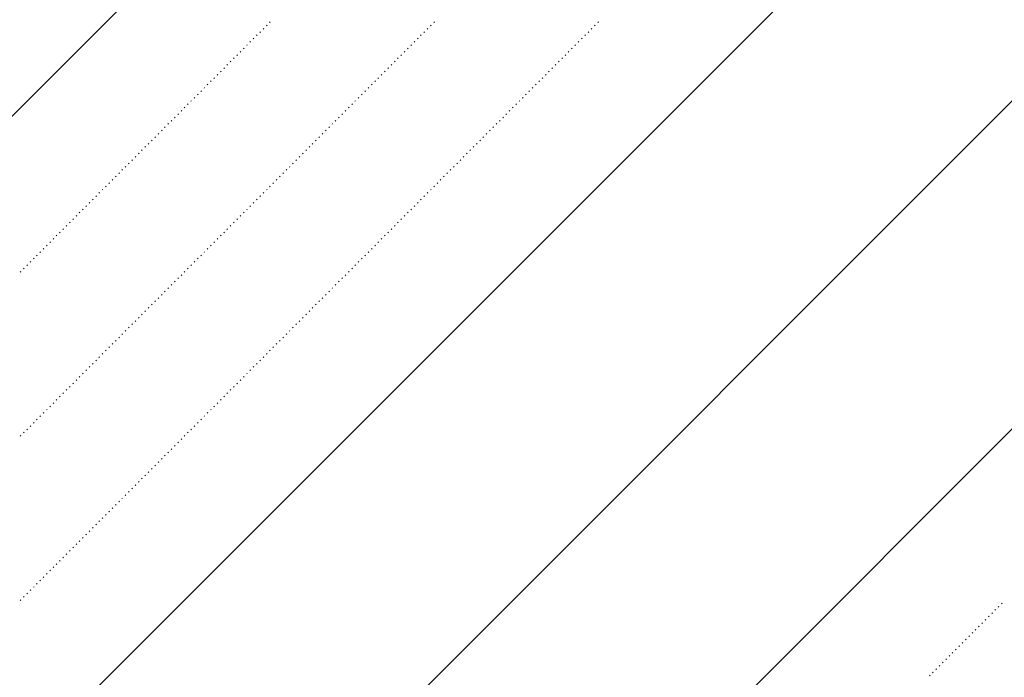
# Model space of a CAD drawing. Header units: millimetres. Extents: x 0 to 1260, y 0 to 297.
# Tile 19 of 104: x 56.37 to 61.67, y 130.93 to 134.47. Entities that reach past the tile are written whole.
import ezdxf

# ---------------------------------------------------------------- set-up
doc = ezdxf.new("R2010")
doc.units = ezdxf.units.MM
doc.linetypes.add('K5LT32802', pattern=[0])
doc.linetypes.add('K5LT32806', pattern=[0])
doc.layers.add('Системный слой', color=7, linetype='Continuous')

# ---------------------------------------------------------------- blocks, each defined once
blk = doc.blocks.new('U86')
at = {"layer": 'Системный слой', "color": 7, "linetype": 'K5LT32802', "lineweight": 9}
for p, q in [((43.8917, 116.2093), (63.4382, 135.7558)), ((43.8943, 117.9797), (61.6705, 135.7558)), ((43.8996, 121.5205), (58.1349, 135.7558)), ((43.889, 114.4389), (63.9161, 134.466))]:
    blk.add_line(p, q, dxfattribs=at)
at = {"layer": 'Системный слой', "color": 7, "linetype": 'K5LT32806', "lineweight": 18}
for p, q in [((57.6987, 134.4357), (57.7022, 134.4392)), ((57.7163, 134.4533), (57.7199, 134.4569)), ((58.5825, 134.4357), (58.5861, 134.4392)), ((58.6002, 134.4533), (58.6038, 134.4569)), ((59.4664, 134.4357), (59.47, 134.4392)), ((59.4841, 134.4533), (59.4876, 134.4569)), ((57.6456, 134.3826), (57.6492, 134.3862)), ((57.6633, 134.4003), (57.6668, 134.4039)), ((57.681, 134.418), (57.6845, 134.4215)), ((58.5295, 134.3826), (58.533, 134.3862)), ((58.5472, 134.4003), (58.5507, 134.4039)), ((58.5649, 134.418), (58.5684, 134.4215)), ((59.4134, 134.3826), (59.4169, 134.3862)), ((59.4311, 134.4003), (59.4346, 134.4039)), ((59.4487, 134.418), (59.4523, 134.4215)), ((57.5926, 134.3296), (57.5961, 134.3331)), ((57.6103, 134.3473), (57.6138, 134.3508)), ((57.6279, 134.365), (57.6315, 134.3685)), ((58.4765, 134.3296), (58.48, 134.3331)), ((58.4941, 134.3473), (58.4977, 134.3508)), ((58.5118, 134.365), (58.5154, 134.3685)), ((59.3604, 134.3296), (59.3639, 134.3331)), ((59.378, 134.3473), (59.3816, 134.3508)), ((59.3957, 134.365), (59.3992, 134.3685)), ((57.5396, 134.2766), (57.5431, 134.2801)), ((57.5572, 134.2943), (57.5608, 134.2978)), ((57.5749, 134.3119), (57.5784, 134.3155)), ((58.4234, 134.2766), (58.427, 134.2801)), ((58.4411, 134.2943), (58.4447, 134.2978)), ((58.4588, 134.3119), (58.4623, 134.3155)), ((59.3073, 134.2766), (59.3109, 134.2801)), ((59.325, 134.2943), (59.3285, 134.2978)), ((59.3427, 134.3119), (59.3462, 134.3155)), ((57.4865, 134.2235), (57.4901, 134.2271)), ((57.5042, 134.2412), (57.5077, 134.2448)), ((57.5219, 134.2589), (57.5254, 134.2624)), ((58.3704, 134.2235), (58.3739, 134.2271)), ((58.3881, 134.2412), (58.3916, 134.2448)), ((58.4058, 134.2589), (58.4093, 134.2624)), ((59.2543, 134.2235), (59.2578, 134.2271)), ((59.272, 134.2412), (59.2755, 134.2448)), ((59.2896, 134.2589), (59.2932, 134.2624)), ((57.4335, 134.1705), (57.437, 134.174)), ((57.4512, 134.1882), (57.4547, 134.1917)), ((57.4688, 134.2059), (57.4724, 134.2094)), ((58.3174, 134.1705), (58.3209, 134.174)), ((58.3351, 134.1882), (58.3386, 134.1917)), ((58.3527, 134.2059), (58.3563, 134.2094)), ((59.2013, 134.1705), (59.2048, 134.174)), ((59.2189, 134.1882), (59.2225, 134.1917)), ((59.2366, 134.2059), (59.2401, 134.2094)), ((57.3805, 134.1175), (57.384, 134.121)), ((57.3981, 134.1352), (57.4017, 134.1387)), ((57.4158, 134.1528), (57.4193, 134.1564)), ((58.2643, 134.1175), (58.2679, 134.121)), ((58.282, 134.1352), (58.2856, 134.1387)), ((58.2997, 134.1528), (58.3032, 134.1564)), ((59.1482, 134.1175), (59.1518, 134.121)), ((59.1659, 134.1352), (59.1694, 134.1387)), ((59.1836, 134.1528), (59.1871, 134.1564)), ((57.3274, 134.0644), (57.331, 134.068)), ((57.3451, 134.0821), (57.3486, 134.0857)), ((57.3628, 134.0998), (57.3663, 134.1033)), ((58.2113, 134.0644), (58.2148, 134.068)), ((58.229, 134.0821), (58.2325, 134.0857)), ((58.2467, 134.0998), (58.2502, 134.1033)), ((59.0952, 134.0644), (59.0987, 134.068)), ((59.1129, 134.0821), (59.1164, 134.0857)), ((59.1305, 134.0998), (59.1341, 134.1033)), ((57.2744, 134.0114), (57.2779, 134.0149)), ((57.2921, 134.0291), (57.2956, 134.0326)), ((57.3097, 134.0468), (57.3133, 134.0503)), ((58.1583, 134.0114), (58.1618, 134.0149)), ((58.176, 134.0291), (58.1795, 134.0326)), ((58.1936, 134.0468), (58.1972, 134.0503)), ((59.0422, 134.0114), (59.0457, 134.0149)), ((59.0598, 134.0291), (59.0634, 134.0326)), ((59.0775, 134.0468), (59.081, 134.0503)), ((57.2214, 133.9584), (57.2249, 133.9619)), ((57.239, 133.9761), (57.2426, 133.9796)), ((57.2567, 133.9937), (57.2602, 133.9973)), ((58.1052, 133.9584), (58.1088, 133.9619)), ((58.1229, 133.9761), (58.1265, 133.9796)), ((58.1406, 133.9937), (58.1441, 133.9973)), ((58.9891, 133.9584), (58.9927, 133.9619)), ((59.0068, 133.9761), (59.0103, 133.9796)), ((59.0245, 133.9937), (59.028, 133.9973)), ((57.1683, 133.9053), (57.1719, 133.9089)), ((57.186, 133.923), (57.1895, 133.9266)), ((57.2037, 133.9407), (57.2072, 133.9442)), ((58.0522, 133.9053), (58.0557, 133.9089)), ((58.0699, 133.923), (58.0734, 133.9266)), ((58.0876, 133.9407), (58.0911, 133.9442)), ((58.9361, 133.9053), (58.9396, 133.9089)), ((58.9538, 133.923), (58.9573, 133.9266)), ((58.9714, 133.9407), (58.975, 133.9442)), ((57.1153, 133.8523), (57.1188, 133.8558)), ((57.133, 133.87), (57.1365, 133.8735)), ((57.1506, 133.8877), (57.1542, 133.8912)), ((57.9992, 133.8523), (58.0027, 133.8558)), ((58.0169, 133.87), (58.0204, 133.8735)), ((58.0345, 133.8877), (58.0381, 133.8912)), ((58.8831, 133.8523), (58.8866, 133.8558)), ((58.9007, 133.87), (58.9043, 133.8735)), ((58.9184, 133.8877), (58.9219, 133.8912)), ((57.0623, 133.7993), (57.0658, 133.8028)), ((57.0799, 133.817), (57.0835, 133.8205)), ((57.0976, 133.8346), (57.1011, 133.8382)), ((57.9461, 133.7993), (57.9497, 133.8028)), ((57.9638, 133.817), (57.9674, 133.8205)), ((57.9815, 133.8346), (57.985, 133.8382)), ((58.83, 133.7993), (58.8336, 133.8028)), ((58.8477, 133.817), (58.8512, 133.8205)), ((58.8654, 133.8346), (58.8689, 133.8382)), ((57.0092, 133.7462), (57.0128, 133.7498)), ((57.0269, 133.7639), (57.0304, 133.7675)), ((57.0446, 133.7816), (57.0481, 133.7851)), ((57.8931, 133.7462), (57.8966, 133.7498)), ((57.9108, 133.7639), (57.9143, 133.7675)), ((57.9285, 133.7816), (57.932, 133.7851)), ((58.777, 133.7462), (58.7805, 133.7498)), ((58.7947, 133.7639), (58.7982, 133.7675)), ((58.8123, 133.7816), (58.8159, 133.7851)), ((56.9562, 133.6932), (56.9597, 133.6967)), ((56.9739, 133.7109), (56.9774, 133.7144)), ((56.9915, 133.7286), (56.9951, 133.7321)), ((57.8401, 133.6932), (57.8436, 133.6967)), ((57.8578, 133.7109), (57.8613, 133.7144)), ((57.8754, 133.7286), (57.879, 133.7321)), ((58.724, 133.6932), (58.7275, 133.6967)), ((58.7416, 133.7109), (58.7452, 133.7144)), ((58.7593, 133.7286), (58.7629, 133.7321)), ((56.9032, 133.6402), (56.9067, 133.6437)), ((56.9208, 133.6579), (56.9244, 133.6614)), ((56.9385, 133.6755), (56.9421, 133.6791)), ((57.787, 133.6402), (57.7906, 133.6437)), ((57.8047, 133.6579), (57.8083, 133.6614)), ((57.8224, 133.6755), (57.8259, 133.6791)), ((58.6709, 133.6402), (58.6745, 133.6437)), ((58.6886, 133.6579), (58.6921, 133.6614)), ((58.7063, 133.6755), (58.7098, 133.6791)), ((56.8501, 133.5871), (56.8537, 133.5907)), ((56.8678, 133.6048), (56.8713, 133.6084)), ((56.8855, 133.6225), (56.889, 133.626)), ((57.734, 133.5871), (57.7375, 133.5907)), ((57.7517, 133.6048), (57.7552, 133.6084)), ((57.7694, 133.6225), (57.7729, 133.626)), ((58.6179, 133.5871), (58.6214, 133.5907)), ((58.6356, 133.6048), (58.6391, 133.6084)), ((58.6532, 133.6225), (58.6568, 133.626)), ((56.7971, 133.5341), (56.8006, 133.5376)), ((56.8148, 133.5518), (56.8183, 133.5553)), ((56.8324, 133.5695), (56.836, 133.573)), ((57.681, 133.5341), (57.6845, 133.5376)), ((57.6987, 133.5518), (57.7022, 133.5553)), ((57.7163, 133.5695), (57.7199, 133.573)), ((58.5649, 133.5341), (58.5684, 133.5376)), ((58.5825, 133.5518), (58.5861, 133.5553)), ((58.6002, 133.5695), (58.6038, 133.573)), ((56.7441, 133.4811), (56.7476, 133.4846)), ((56.7617, 133.4988), (56.7653, 133.5023)), ((56.7794, 133.5164), (56.783, 133.52)), ((57.6279, 133.4811), (57.6315, 133.4846)), ((57.6456, 133.4988), (57.6492, 133.5023)), ((57.6633, 133.5164), (57.6668, 133.52)), ((58.5118, 133.4811), (58.5154, 133.4846)), ((58.5295, 133.4988), (58.533, 133.5023)), ((58.5472, 133.5164), (58.5507, 133.52)), ((56.691, 133.428), (56.6946, 133.4316)), ((56.7087, 133.4457), (56.7122, 133.4493)), ((56.7264, 133.4634), (56.7299, 133.4669)), ((57.5749, 133.428), (57.5784, 133.4316)), ((57.5926, 133.4457), (57.5961, 133.4493)), ((57.6103, 133.4634), (57.6138, 133.4669)), ((58.4588, 133.428), (58.4623, 133.4316)), ((58.4765, 133.4457), (58.48, 133.4493)), ((58.4941, 133.4634), (58.4977, 133.4669)), ((56.638, 133.375), (56.6415, 133.3785)), ((56.6557, 133.3927), (56.6592, 133.3962)), ((56.6733, 133.4104), (56.6769, 133.4139)), ((57.5219, 133.375), (57.5254, 133.3785)), ((57.5396, 133.3927), (57.5431, 133.3962)), ((57.5572, 133.4104), (57.5608, 133.4139)), ((58.4058, 133.375), (58.4093, 133.3785)), ((58.4234, 133.3927), (58.427, 133.3962)), ((58.4411, 133.4104), (58.4447, 133.4139)), ((56.585, 133.322), (56.5885, 133.3255)), ((56.6026, 133.3397), (56.6062, 133.3432)), ((56.6203, 133.3573), (56.6239, 133.3609)), ((57.4688, 133.322), (57.4724, 133.3255)), ((57.4865, 133.3397), (57.4901, 133.3432)), ((57.5042, 133.3573), (57.5077, 133.3609)), ((58.3527, 133.322), (58.3563, 133.3255)), ((58.3704, 133.3397), (58.3739, 133.3432)), ((58.3881, 133.3573), (58.3916, 133.3609)), ((56.5319, 133.2689), (56.5355, 133.2725)), ((56.5496, 133.2866), (56.5531, 133.2902)), ((56.5673, 133.3043), (56.5708, 133.3078)), ((57.4158, 133.2689), (57.4193, 133.2725)), ((57.4335, 133.2866), (57.437, 133.2902)), ((57.4512, 133.3043), (57.4547, 133.3078)), ((58.2997, 133.2689), (58.3032, 133.2725)), ((58.3174, 133.2866), (58.3209, 133.2902)), ((58.3351, 133.3043), (58.3386, 133.3078)), ((56.4789, 133.2159), (56.4824, 133.2194)), ((56.4966, 133.2336), (56.5001, 133.2371)), ((56.5143, 133.2513), (56.5178, 133.2548)), ((57.3628, 133.2159), (57.3663, 133.2194)), ((57.3805, 133.2336), (57.384, 133.2371)), ((57.3981, 133.2513), (57.4017, 133.2548)), ((58.2467, 133.2159), (58.2502, 133.2194)), ((58.2643, 133.2336), (58.2679, 133.2371)), ((58.282, 133.2513), (58.2856, 133.2548)), ((56.4259, 133.1629), (56.4294, 133.1664)), ((56.4435, 133.1806), (56.4471, 133.1841)), ((56.4612, 133.1982), (56.4648, 133.2018)), ((57.3097, 133.1629), (57.3133, 133.1664)), ((57.3274, 133.1806), (57.331, 133.1841)), ((57.3451, 133.1982), (57.3486, 133.2018)), ((58.1936, 133.1629), (58.1972, 133.1664)), ((58.2113, 133.1806), (58.2148, 133.1841)), ((58.229, 133.1982), (58.2325, 133.2018)), ((56.3728, 133.1098), (56.3764, 133.1134)), ((56.3905, 133.1275), (56.394, 133.1311)), ((56.4082, 133.1452), (56.4117, 133.1487)), ((57.2567, 133.1098), (57.2602, 133.1134)), ((57.2744, 133.1275), (57.2779, 133.1311)), ((57.2921, 133.1452), (57.2956, 133.1487)), ((58.1406, 133.1098), (58.1441, 133.1134)), ((58.1583, 133.1275), (58.1618, 133.1311)), ((58.176, 133.1452), (58.1795, 133.1487)), ((57.2037, 133.0568), (57.2072, 133.0603)), ((57.2214, 133.0745), (57.2249, 133.078)), ((57.239, 133.0922), (57.2426, 133.0957)), ((58.0876, 133.0568), (58.0911, 133.0603)), ((58.1052, 133.0745), (58.1088, 133.078)), ((58.1229, 133.0922), (58.1265, 133.0957)), ((57.1506, 133.0038), (57.1542, 133.0073)), ((57.1683, 133.0215), (57.1719, 133.025)), ((57.186, 133.0391), (57.1895, 133.0427)), ((58.0345, 133.0038), (58.0381, 133.0073)), ((58.0522, 133.0215), (58.0557, 133.025)), ((58.0699, 133.0391), (58.0734, 133.0427)), ((57.0976, 132.9507), (57.1011, 132.9543)), ((57.1153, 132.9684), (57.1188, 132.972)), ((57.133, 132.9861), (57.1365, 132.9896)), ((57.9815, 132.9507), (57.985, 132.9543)), ((57.9992, 132.9684), (58.0027, 132.972)), ((58.0169, 132.9861), (58.0204, 132.9896)), ((57.0446, 132.8977), (57.0481, 132.9013)), ((57.0623, 132.9154), (57.0658, 132.9189)), ((57.0799, 132.9331), (57.0835, 132.9366)), ((57.9285, 132.8977), (57.932, 132.9013)), ((57.9461, 132.9154), (57.9497, 132.9189)), ((57.9638, 132.9331), (57.9674, 132.9366)), ((56.9915, 132.8447), (56.9951, 132.8482)), ((57.0092, 132.8624), (57.0128, 132.8659)), ((57.0269, 132.88), (57.0304, 132.8836)), ((57.8754, 132.8447), (57.879, 132.8482)), ((57.8931, 132.8624), (57.8966, 132.8659)), ((57.9108, 132.88), (57.9143, 132.8836)), ((56.9385, 132.7916), (56.9421, 132.7952)), ((56.9562, 132.8093), (56.9597, 132.8129)), ((56.9739, 132.827), (56.9774, 132.8305)), ((57.8224, 132.7916), (57.8259, 132.7952)), ((57.8401, 132.8093), (57.8436, 132.8129)), ((57.8578, 132.827), (57.8613, 132.8305)), ((56.8855, 132.7386), (56.889, 132.7422)), ((56.9032, 132.7563), (56.9067, 132.7598)), ((56.9208, 132.774), (56.9244, 132.7775)), ((57.7694, 132.7386), (57.7729, 132.7422)), ((57.787, 132.7563), (57.7906, 132.7598)), ((57.8047, 132.774), (57.8083, 132.7775)), ((56.8324, 132.6856), (56.836, 132.6891)), ((56.8501, 132.7033), (56.8537, 132.7068)), ((56.8678, 132.7209), (56.8713, 132.7245)), ((57.7163, 132.6856), (57.7199, 132.6891)), ((57.734, 132.7033), (57.7375, 132.7068)), ((57.7517, 132.7209), (57.7552, 132.7245)), ((56.7794, 132.6325), (56.783, 132.6361)), ((56.7971, 132.6502), (56.8006, 132.6538)), ((56.8148, 132.6679), (56.8183, 132.6714)), ((57.6633, 132.6325), (57.6668, 132.6361)), ((57.681, 132.6502), (57.6845, 132.6538)), ((57.6987, 132.6679), (57.7022, 132.6714)), ((56.7264, 132.5795), (56.7299, 132.5831)), ((56.7441, 132.5972), (56.7476, 132.6007)), ((56.7617, 132.6149), (56.7653, 132.6184)), ((57.6103, 132.5795), (57.6138, 132.5831)), ((57.6279, 132.5972), (57.6315, 132.6007)), ((57.6456, 132.6149), (57.6492, 132.6184)), ((56.6733, 132.5265), (56.6769, 132.53)), ((56.691, 132.5442), (56.6946, 132.5477)), ((56.7087, 132.5618), (56.7122, 132.5654)), ((57.5572, 132.5265), (57.5608, 132.53)), ((57.5749, 132.5442), (57.5784, 132.5477)), ((57.5926, 132.5618), (57.5961, 132.5654)), ((56.6203, 132.4735), (56.6239, 132.477)), ((56.638, 132.4911), (56.6415, 132.4947)), ((56.6557, 132.5088), (56.6592, 132.5123)), ((57.5042, 132.4735), (57.5077, 132.477)), ((57.5219, 132.4911), (57.5254, 132.4947)), ((57.5396, 132.5088), (57.5431, 132.5123)), ((56.5673, 132.4204), (56.5708, 132.424)), ((56.585, 132.4381), (56.5885, 132.4416)), ((56.6026, 132.4558), (56.6062, 132.4593)), ((57.4512, 132.4204), (57.4547, 132.424)), ((57.4688, 132.4381), (57.4724, 132.4416)), ((57.4865, 132.4558), (57.4901, 132.4593)), ((56.5143, 132.3674), (56.5178, 132.3709)), ((56.5319, 132.3851), (56.5355, 132.3886)), ((56.5496, 132.4027), (56.5531, 132.4063)), ((57.3981, 132.3674), (57.4017, 132.3709)), ((57.4158, 132.3851), (57.4193, 132.3886)), ((57.4335, 132.4027), (57.437, 132.4063)), ((56.4612, 132.3144), (56.4648, 132.3179)), ((56.4789, 132.332), (56.4824, 132.3356)), ((56.4966, 132.3497), (56.5001, 132.3532)), ((57.3451, 132.3144), (57.3486, 132.3179)), ((57.3628, 132.332), (57.3663, 132.3356)), ((57.3805, 132.3497), (57.384, 132.3532)), ((56.4082, 132.2613), (56.4117, 132.2649)), ((56.4259, 132.279), (56.4294, 132.2825)), ((56.4435, 132.2967), (56.4471, 132.3002)), ((57.2921, 132.2613), (57.2956, 132.2649)), ((57.3097, 132.279), (57.3133, 132.2825)), ((57.3274, 132.2967), (57.331, 132.3002)), ((56.3728, 132.226), (56.3764, 132.2295)), ((56.3905, 132.2436), (56.394, 132.2472)), ((57.239, 132.2083), (57.2426, 132.2118)), ((57.2567, 132.226), (57.2602, 132.2295)), ((57.2744, 132.2436), (57.2779, 132.2472)), ((57.186, 132.1553), (57.1895, 132.1588)), ((57.2037, 132.1729), (57.2072, 132.1765)), ((57.2214, 132.1906), (57.2249, 132.1941)), ((57.133, 132.1022), (57.1365, 132.1058)), ((57.1506, 132.1199), (57.1542, 132.1234)), ((57.1683, 132.1376), (57.1719, 132.1411)), ((57.0799, 132.0492), (57.0835, 132.0527)), ((57.0976, 132.0669), (57.1011, 132.0704)), ((57.1153, 132.0845), (57.1188, 132.0881)), ((57.0269, 131.9962), (57.0304, 131.9997)), ((57.0446, 132.0138), (57.0481, 132.0174)), ((57.0623, 132.0315), (57.0658, 132.035)), ((56.9739, 131.9431), (56.9774, 131.9467)), ((56.9915, 131.9608), (56.9951, 131.9643)), ((57.0092, 131.9785), (57.0128, 131.982)), ((56.9208, 131.8901), (56.9244, 131.8936)), ((56.9385, 131.9078), (56.9421, 131.9113)), ((56.9562, 131.9254), (56.9597, 131.929)), ((56.8678, 131.8371), (56.8713, 131.8406)), ((56.8855, 131.8547), (56.889, 131.8583)), ((56.9032, 131.8724), (56.9067, 131.8759)), ((56.8148, 131.784), (56.8183, 131.7876)), ((56.8324, 131.8017), (56.836, 131.8052)), ((56.8501, 131.8194), (56.8537, 131.8229)), ((56.7617, 131.731), (56.7653, 131.7345)), ((56.7794, 131.7487), (56.783, 131.7522)), ((56.7971, 131.7663), (56.8006, 131.7699)), ((56.7087, 131.678), (56.7122, 131.6815)), ((56.7264, 131.6956), (56.7299, 131.6992)), ((56.7441, 131.7133), (56.7476, 131.7168)), ((56.6557, 131.6249), (56.6592, 131.6285)), ((56.6733, 131.6426), (56.6769, 131.6461)), ((56.691, 131.6603), (56.6946, 131.6638)), ((56.6026, 131.5719), (56.6062, 131.5754)), ((56.6203, 131.5896), (56.6239, 131.5931)), ((56.638, 131.6072), (56.6415, 131.6108)), ((56.5496, 131.5189), (56.5531, 131.5224)), ((56.5673, 131.5365), (56.5708, 131.5401)), ((56.585, 131.5542), (56.5885, 131.5577)), ((56.4966, 131.4658), (56.5001, 131.4694)), ((56.5143, 131.4835), (56.5178, 131.487)), ((56.5319, 131.5012), (56.5355, 131.5047)), ((56.4435, 131.4128), (56.4471, 131.4163)), ((56.4612, 131.4305), (56.4648, 131.434)), ((56.4789, 131.4481), (56.4824, 131.4517)), ((56.3905, 131.3598), (56.394, 131.3633)), ((56.4082, 131.3774), (56.4117, 131.381)), ((56.4259, 131.3951), (56.4294, 131.3986)), ((56.3728, 131.3421), (56.3764, 131.3456)), ((61.6408, 131.3067), (61.6443, 131.3103)), ((61.6585, 131.3244), (61.662, 131.3279)), ((61.5877, 131.2537), (61.5913, 131.2572)), ((61.6054, 131.2714), (61.609, 131.2749)), ((61.6231, 131.289), (61.6266, 131.2926)), ((61.5347, 131.2007), (61.5382, 131.2042)), ((61.5524, 131.2183), (61.5559, 131.2219)), ((61.5701, 131.236), (61.5736, 131.2395)), ((61.4817, 131.1476), (61.4852, 131.1512)), ((61.4994, 131.1653), (61.5029, 131.1688)), ((61.517, 131.183), (61.5206, 131.1865)), ((61.4286, 131.0946), (61.4322, 131.0981)), ((61.4463, 131.1123), (61.4499, 131.1158)), ((61.464, 131.1299), (61.4675, 131.1335)), ((61.3756, 131.0416), (61.3791, 131.0451)), ((61.3933, 131.0592), (61.3968, 131.0628)), ((61.411, 131.0769), (61.4145, 131.0805)), ((61.3226, 130.9885), (61.3261, 130.9921)), ((61.3403, 131.0062), (61.3438, 131.0097)), ((61.3579, 131.0239), (61.3615, 131.0274)), ((61.2695, 130.9355), (61.2731, 130.939)), ((61.2872, 130.9532), (61.2908, 130.9567)), ((61.3049, 130.9708), (61.3084, 130.9744))]:
    blk.add_line(p, q, dxfattribs=at)

msp = doc.modelspace()

# ---------------------------------------------------------------- block references
at = {"layer": 'Системный слой'}
msp.add_blockref('U86', (0, 0), dxfattribs=at)

doc.saveas('drawing.dxf')
